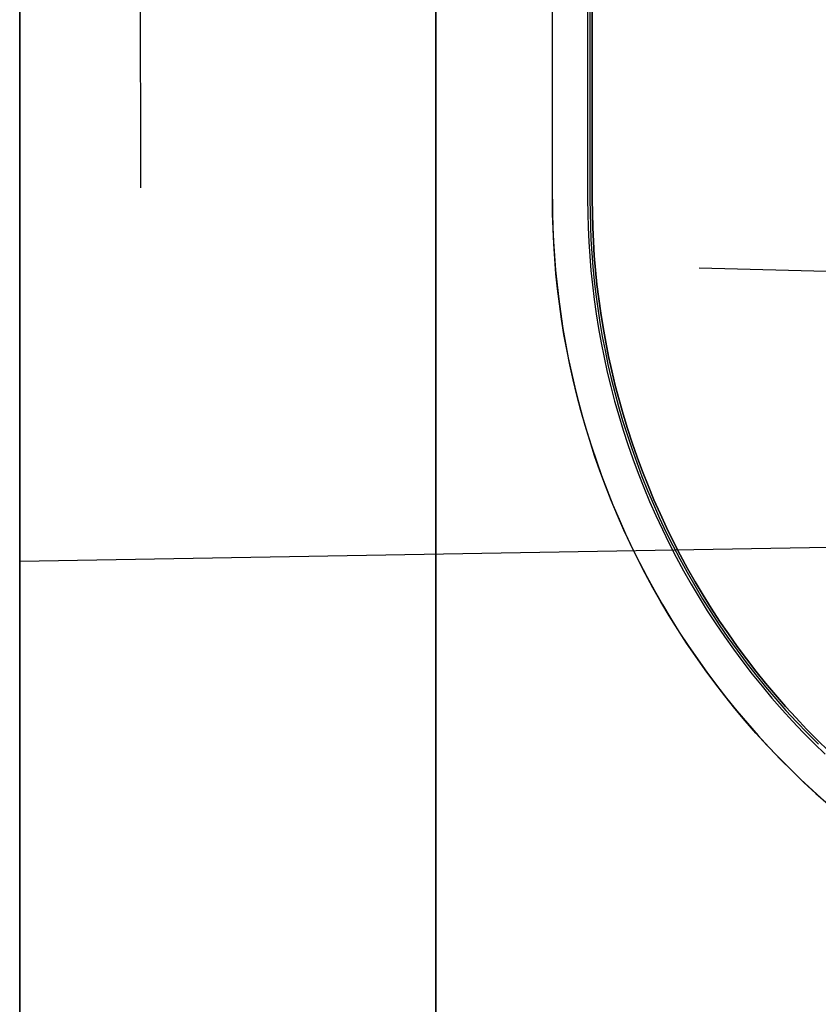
# Model space of a CAD drawing. Header units: millimetres. Extents: x -15 to 7, y 1 to 148.
# Tile 7 of 256: x -7.85 to -6.35, y 9.38 to 11.23. Entities that reach past the tile are written whole.
import ezdxf

# ---------------------------------------------------------------- set-up
doc = ezdxf.new("R2010")
doc.units = ezdxf.units.MM
doc.header["$MEASUREMENT"] = 0
doc.layers.add('Default', color=7, linetype='Continuous', true_color=0x000000)

msp = doc.modelspace()

# ---------------------------------------------------------------- linework, layer by layer
at = {"layer": 'Default', "color": 254, "true_color": 0xcad1ee}
for points in [[(-7.845, 8.202), (-7.845, 103.3467)], [(-7.0659, 103.3467), (-7.0659, 8.202)], [(-6.8472, 10.8888), (-6.8472, 101.1419)], [(-6.8472, 10.8888), (-6.8472, 101.1419)], [(-6.8472, 10.8888), (-6.8472, 101.1419)], [(-6.7815, 101.1419), (-6.7815, 10.8888)], [(-6.7815, 101.1419), (-6.7815, 10.8888)], [(-6.7771, 101.1419), (-6.7771, 10.8888)], [(-6.7771, 101.1419), (-6.7771, 10.8888)], [(-6.7728, 101.1419), (-6.7728, 10.8888)], [(-6.7728, 10.8888), (-6.7728, 101.1419)], [(-7.845, 69.827), (-7.845, 8.2414)], [(-7.0659, 8.2414), (-7.0659, 69.0485)], [(-6.3376, 9.7622), (-6.36, 9.7823), (-6.382, 9.8029), (-6.4036, 9.8239), (-6.4249, 9.8454), (-6.4457, 9.8674), (-6.4662, 9.8898), (-6.4862, 9.9127), (-6.5057, 9.9359), (-6.5248, 9.9596), (-6.5434, 9.9837), (-6.5615, 10.0081), (-6.5791, 10.0329), (-6.5962, 10.0581), (-6.6127, 10.0835), (-6.6288, 10.1093), (-6.6443, 10.1354), (-6.6593, 10.1618), (-6.6737, 10.1884), (-6.6875, 10.2153), (-6.7008, 10.2424), (-6.7135, 10.2698), (-6.7257, 10.2973), (-6.7372, 10.325), (-6.7482, 10.3528), (-6.7586, 10.3808), (-6.7684, 10.4089), (-6.7776, 10.4372), (-6.7862, 10.4655), (-6.7943, 10.4938), (-6.8017, 10.5223), (-6.8086, 10.5507), (-6.8149, 10.5792), (-6.8206, 10.6077), (-6.8258, 10.6361), (-6.8304, 10.6645), (-6.8344, 10.6929), (-6.8378, 10.7212), (-6.8407, 10.7494), (-6.8431, 10.7775), (-6.8449, 10.8056), (-6.8462, 10.8335), (-6.847, 10.8612), (-6.8472, 10.8888)], [(-6.3376, 9.7622), (-6.36, 9.7823), (-6.382, 9.8029), (-6.4036, 9.8239), (-6.4249, 9.8454), (-6.4457, 9.8674), (-6.4662, 9.8898), (-6.4862, 9.9127), (-6.5057, 9.9359), (-6.5248, 9.9596), (-6.5434, 9.9837), (-6.5615, 10.0081), (-6.5791, 10.0329), (-6.5962, 10.0581), (-6.6127, 10.0835), (-6.6288, 10.1093), (-6.6443, 10.1354), (-6.6593, 10.1618), (-6.6737, 10.1884), (-6.6875, 10.2153), (-6.7008, 10.2424), (-6.7135, 10.2698), (-6.7257, 10.2973), (-6.7372, 10.325), (-6.7482, 10.3528), (-6.7586, 10.3808), (-6.7684, 10.4089), (-6.7776, 10.4372), (-6.7862, 10.4655), (-6.7943, 10.4938), (-6.8017, 10.5223), (-6.8086, 10.5507), (-6.8149, 10.5792), (-6.8206, 10.6077), (-6.8258, 10.6361), (-6.8304, 10.6645), (-6.8344, 10.6929), (-6.8378, 10.7212), (-6.8407, 10.7494), (-6.8431, 10.7775), (-6.8449, 10.8056), (-6.8462, 10.8335), (-6.847, 10.8612), (-6.8472, 10.8888)], [(-6.8472, 10.8888), (-6.847, 10.8626), (-6.8463, 10.8362), (-6.8451, 10.8096), (-6.8435, 10.7828), (-6.8413, 10.7559), (-6.8387, 10.7289), (-6.8355, 10.7018), (-6.8318, 10.6745), (-6.8276, 10.6472), (-6.8229, 10.6198), (-6.8176, 10.5923), (-6.8118, 10.5647), (-6.8054, 10.5372), (-6.7985, 10.5096), (-6.791, 10.482), (-6.7829, 10.4544), (-6.7743, 10.4268), (-6.7651, 10.3993), (-6.7553, 10.3718), (-6.745, 10.3444), (-6.734, 10.3172), (-6.7225, 10.29), (-6.7104, 10.263), (-6.6978, 10.2361), (-6.6845, 10.2093), (-6.6707, 10.1828), (-6.6563, 10.1565), (-6.6413, 10.1304), (-6.6258, 10.1045), (-6.6098, 10.0789), (-6.5931, 10.0535), (-6.576, 10.0285), (-6.5583, 10.0037), (-6.54, 9.9793), (-6.5213, 9.9552), (-6.502, 9.9315), (-6.4823, 9.9082), (-6.462, 9.8852), (-6.4413, 9.8627), (-6.4202, 9.8406), (-6.3985, 9.8189), (-6.3765, 9.7976), (-6.354, 9.7769), (-6.3311, 9.7565)], [(-6.7815, 10.8888), (-6.7813, 10.8624), (-6.7805, 10.8359), (-6.7793, 10.8092), (-6.7776, 10.7824), (-6.7753, 10.7555), (-6.7725, 10.7285), (-6.7692, 10.7015), (-6.7654, 10.6744), (-6.761, 10.6472), (-6.7561, 10.62), (-6.7506, 10.5928), (-6.7446, 10.5655), (-6.738, 10.5383), (-6.7309, 10.5111), (-6.7232, 10.484), (-6.715, 10.457), (-6.7061, 10.43), (-6.6968, 10.4031), (-6.6868, 10.3763), (-6.6763, 10.3497), (-6.6653, 10.3232), (-6.6537, 10.2969), (-6.6415, 10.2708), (-6.6288, 10.2448), (-6.6156, 10.2191), (-6.6018, 10.1937), (-6.5875, 10.1684), (-6.5727, 10.1435), (-6.5573, 10.1188), (-6.5415, 10.0945), (-6.5251, 10.0704), (-6.5083, 10.0467), (-6.491, 10.0233), (-6.4732, 10.0003), (-6.4549, 9.9777), (-6.4363, 9.9554), (-6.4171, 9.9336), (-6.3976, 9.9122), (-6.3777, 9.8911), (-6.3574, 9.8706), (-6.3367, 9.8504)], [(-6.7815, 10.8888), (-6.7813, 10.8624), (-6.7805, 10.8359), (-6.7793, 10.8092), (-6.7776, 10.7824), (-6.7753, 10.7555), (-6.7725, 10.7285), (-6.7692, 10.7015), (-6.7654, 10.6744), (-6.761, 10.6472), (-6.7561, 10.62), (-6.7506, 10.5928), (-6.7446, 10.5655), (-6.738, 10.5383), (-6.7309, 10.5111), (-6.7232, 10.484), (-6.715, 10.457), (-6.7061, 10.43), (-6.6968, 10.4031), (-6.6868, 10.3763), (-6.6763, 10.3497), (-6.6653, 10.3232), (-6.6537, 10.2969), (-6.6415, 10.2708), (-6.6288, 10.2448), (-6.6156, 10.2191), (-6.6018, 10.1937), (-6.5875, 10.1684), (-6.5727, 10.1435), (-6.5573, 10.1188), (-6.5415, 10.0945), (-6.5251, 10.0704), (-6.5083, 10.0467), (-6.491, 10.0233), (-6.4732, 10.0003), (-6.4549, 9.9777), (-6.4363, 9.9554), (-6.4171, 9.9336), (-6.3976, 9.9122), (-6.3777, 9.8911), (-6.3574, 9.8706), (-6.3367, 9.8504)], [(-6.7771, 10.8888), (-6.7769, 10.8638), (-6.7763, 10.8386), (-6.7752, 10.8133), (-6.7736, 10.7878), (-6.7715, 10.7622), (-6.769, 10.7364), (-6.766, 10.7105), (-6.7625, 10.6845), (-6.7585, 10.6585), (-6.754, 10.6323), (-6.7489, 10.6061), (-6.7434, 10.5799), (-6.7373, 10.5536), (-6.7307, 10.5273), (-6.7235, 10.501), (-6.7159, 10.4747), (-6.7076, 10.4484), (-6.6989, 10.4222), (-6.6895, 10.396), (-6.6797, 10.3699), (-6.6692, 10.3439), (-6.6583, 10.318), (-6.6467, 10.2922), (-6.6347, 10.2666), (-6.622, 10.2411), (-6.6089, 10.2158), (-6.5951, 10.1907), (-6.5809, 10.1658), (-6.5661, 10.1411), (-6.5508, 10.1167), (-6.5349, 10.0925), (-6.5186, 10.0687), (-6.5017, 10.0451), (-6.4843, 10.0218), (-6.4664, 9.9988), (-6.4481, 9.9762), (-6.4293, 9.954), (-6.41, 9.9321), (-6.3902, 9.9106), (-6.37, 9.8895), (-6.3494, 9.8689)], [(-6.7771, 10.8888), (-6.7769, 10.8638), (-6.7763, 10.8386), (-6.7752, 10.8133), (-6.7736, 10.7878), (-6.7715, 10.7622), (-6.769, 10.7364), (-6.766, 10.7105), (-6.7625, 10.6845), (-6.7585, 10.6585), (-6.754, 10.6323), (-6.7489, 10.6061), (-6.7434, 10.5799), (-6.7373, 10.5536), (-6.7307, 10.5273), (-6.7235, 10.501), (-6.7159, 10.4747), (-6.7076, 10.4484), (-6.6989, 10.4222), (-6.6895, 10.396), (-6.6797, 10.3699), (-6.6692, 10.3439), (-6.6583, 10.318), (-6.6467, 10.2922), (-6.6347, 10.2666), (-6.622, 10.2411), (-6.6089, 10.2158), (-6.5951, 10.1907), (-6.5809, 10.1658), (-6.5661, 10.1411), (-6.5508, 10.1167), (-6.5349, 10.0925), (-6.5186, 10.0687), (-6.5017, 10.0451), (-6.4843, 10.0218), (-6.4664, 9.9988), (-6.4481, 9.9762), (-6.4293, 9.954), (-6.41, 9.9321), (-6.3902, 9.9106), (-6.37, 9.8895), (-6.3494, 9.8689)], [(-6.7728, 10.8888), (-6.7725, 10.8626), (-6.7718, 10.8362), (-6.7706, 10.8097), (-6.7689, 10.7831), (-6.7666, 10.7563), (-6.7639, 10.7295), (-6.7606, 10.7026), (-6.7568, 10.6757), (-6.7524, 10.6487), (-6.7475, 10.6216), (-6.7421, 10.5946), (-6.7361, 10.5675), (-6.7296, 10.5405), (-6.7225, 10.5134), (-6.7148, 10.4865), (-6.7066, 10.4596), (-6.6979, 10.4328), (-6.6886, 10.406), (-6.6787, 10.3794), (-6.6682, 10.353), (-6.6573, 10.3266), (-6.6457, 10.3005), (-6.6336, 10.2745), (-6.621, 10.2488), (-6.6079, 10.2232), (-6.5942, 10.1979), (-6.5799, 10.1728), (-6.5652, 10.148), (-6.5499, 10.1235), (-6.5342, 10.0993), (-6.5179, 10.0754), (-6.5012, 10.0518), (-6.484, 10.0286), (-6.4663, 10.0057), (-6.4482, 9.9832), (-6.4296, 9.9611), (-6.4106, 9.9394), (-6.3912, 9.9181), (-6.3714, 9.8972), (-6.3512, 9.8768), (-6.3306, 9.8568)], [(-6.3306, 9.8568), (-6.3512, 9.8768), (-6.3714, 9.8972), (-6.3912, 9.9181), (-6.4106, 9.9394), (-6.4296, 9.9611), (-6.4482, 9.9832), (-6.4663, 10.0057), (-6.484, 10.0286), (-6.5012, 10.0518), (-6.5179, 10.0754), (-6.5342, 10.0993), (-6.5499, 10.1235), (-6.5652, 10.148), (-6.5799, 10.1728), (-6.5942, 10.1979), (-6.6079, 10.2232), (-6.621, 10.2488), (-6.6336, 10.2745), (-6.6457, 10.3005), (-6.6573, 10.3266), (-6.6682, 10.353), (-6.6787, 10.3794), (-6.6886, 10.406), (-6.6979, 10.4328), (-6.7066, 10.4596), (-6.7148, 10.4865), (-6.7225, 10.5134), (-6.7296, 10.5405), (-6.7361, 10.5675), (-6.7421, 10.5946), (-6.7475, 10.6216), (-6.7524, 10.6487), (-6.7568, 10.6757), (-6.7606, 10.7026), (-6.7639, 10.7295), (-6.7666, 10.7563), (-6.7689, 10.7831), (-6.7706, 10.8097), (-6.7718, 10.8362), (-6.7725, 10.8626), (-6.7728, 10.8888)], [(-5.645, 10.2493), (-7.845, 10.2109)]]:
    msp.add_lwpolyline(points, dxfattribs=at)
at = {"layer": 'Default', "color": 254, "true_color": 0xcad1ee, "extrusion": (1, 0, 0)}
for points in [[(13.1109, -102.7645), (13.0465, -102.7638), (12.9816, -102.7617), (12.9162, -102.758), (12.8503, -102.7528), (12.784, -102.7461), (12.7174, -102.7377), (12.6504, -102.7278), (12.5832, -102.7161), (12.5158, -102.7028), (12.4482, -102.6878), (12.3806, -102.6711), (12.313, -102.6526), (12.2453, -102.6324), (12.1778, -102.6103), (12.1105, -102.5865), (12.0434, -102.5609), (11.9767, -102.5335), (11.9103, -102.5043), (11.8444, -102.4733), (11.779, -102.4406), (11.7142, -102.406), (11.65, -102.3697), (11.5866, -102.3316), (11.524, -102.2918), (11.4623, -102.2503), (11.4015, -102.2072), (11.3417, -102.1624), (11.283, -102.116), (11.2255, -102.068), (11.1692, -102.0185), (11.1141, -101.9675), (11.0603, -101.9152), (11.0079, -101.8614), (10.9569, -101.8063), (10.9075, -101.75), (10.8595, -101.6924), (10.8131, -101.6337), (10.7683, -101.574), (10.7251, -101.5132), (10.6836, -101.4515), (10.6438, -101.3889), (10.6058, -101.3254), (10.5694, -101.2613), (10.5349, -101.1965), (10.5021, -101.1311), (10.4711, -101.0652), (10.4419, -100.9988), (10.4145, -100.932), (10.3889, -100.8649), (10.3651, -100.7976), (10.3431, -100.7301), (10.3229, -100.6625), (10.3044, -100.5948), (10.2876, -100.5272), (10.2726, -100.4597), (10.2593, -100.3922), (10.2477, -100.325), (10.2377, -100.2581), (10.2294, -100.1914), (10.2226, -100.1251), (10.2175, -100.0592), (10.2138, -99.9938), (10.2116, -99.9289), (10.2109, -99.8645), (10.2116, -99.8002), (10.2138, -99.7353), (10.2175, -99.6698), (10.2226, -99.604), (10.2294, -99.5377), (10.2377, -99.471), (10.2477, -99.4041), (10.2593, -99.3369), (10.2726, -99.2694), (10.2876, -99.2019), (10.3044, -99.1342), (10.3229, -99.0666), (10.3431, -98.999), (10.3651, -98.9315), (10.3889, -98.8641), (10.4145, -98.7971), (10.4419, -98.7303), (10.4711, -98.6639), (10.5021, -98.598), (10.5349, -98.5326), (10.5694, -98.4678), (10.6058, -98.4036), (10.6438, -98.3402), (10.6836, -98.2776), (10.7251, -98.2159), (10.7683, -98.1551), (10.8131, -98.0954), (10.8595, -98.0367), (10.9075, -97.9791), (10.9569, -97.9228), (11.0079, -97.8677), (11.0603, -97.8139), (11.1141, -97.7615), (11.1692, -97.7106), (11.2255, -97.6611), (11.283, -97.6131), (11.3417, -97.5667), (11.4015, -97.5219), (11.4623, -97.4787), (11.524, -97.4373), (11.5866, -97.3975), (11.65, -97.3594), (11.7142, -97.3231), (11.779, -97.2885), (11.8444, -97.2557), (11.9103, -97.2248), (11.9767, -97.1956), (12.0434, -97.1682), (12.1105, -97.1426), (12.1778, -97.1188), (12.2453, -97.0967), (12.313, -97.0765), (12.3806, -97.058), (12.4482, -97.0413), (12.5158, -97.0263), (12.5832, -97.013), (12.6504, -97.0013), (12.7174, -96.9914), (12.784, -96.983), (12.8503, -96.9763), (12.9162, -96.9711), (12.9816, -96.9674), (13.0465, -96.9653), (13.1109, -96.9645)], [(7.8464, -92.8363), (11.878, -90.079)], [(11.4265, -89.4189), (7.3949, -92.1762)], [(11.225, -34.9961), (8.4599, -33.105)], [(11.225, -34.9961), (8.4599, -33.105)], [(10.8888, -19.8), (10.8888, -18.6)], [(10.7735, -35.6562), (8.0085, -33.7651)]]:
    msp.add_lwpolyline(points, dxfattribs=at)
at = {"layer": 'Default', "color": 254, "true_color": 0xcad1ee, "extrusion": (1, -1.52444e-16, -1.55866e-16)}
msp.add_lwpolyline([(13.1109, -102.7453), (13.047, -102.7446), (12.9825, -102.7425), (12.9175, -102.7388), (12.8521, -102.7337), (12.7862, -102.727), (12.72, -102.7187), (12.6535, -102.7088), (12.5867, -102.6972), (12.5197, -102.684), (12.4526, -102.6691), (12.3854, -102.6525), (12.3182, -102.6341), (12.2511, -102.614), (12.184, -102.5922), (12.1171, -102.5685), (12.0505, -102.5431), (11.9842, -102.5159), (11.9182, -102.4869), (11.8527, -102.4561), (11.7878, -102.4235), (11.7234, -102.3892), (11.6597, -102.3531), (11.5967, -102.3153), (11.5345, -102.2758), (11.4732, -102.2345), (11.4128, -102.1917), (11.3535, -102.1472), (11.2952, -102.1011), (11.238, -102.0534), (11.182, -102.0042), (11.1273, -101.9536), (11.0739, -101.9016), (11.0218, -101.8482), (10.9712, -101.7934), (10.922, -101.7375), (10.8744, -101.6803), (10.8283, -101.622), (10.7838, -101.5626), (10.7409, -101.5023), (10.6997, -101.4409), (10.6602, -101.3788), (10.6224, -101.3158), (10.5863, -101.2521), (10.5519, -101.1877), (10.5194, -101.1227), (10.4886, -101.0572), (10.4596, -100.9913), (10.4324, -100.925), (10.407, -100.8583), (10.3833, -100.7914), (10.3614, -100.7244), (10.3413, -100.6572), (10.323, -100.59), (10.3063, -100.5228), (10.2914, -100.4557), (10.2782, -100.3887), (10.2667, -100.322), (10.2568, -100.2555), (10.2485, -100.1892), (10.2418, -100.1234), (10.2366, -100.058), (10.233, -99.993), (10.2308, -99.9285), (10.2301, -99.8645), (10.2308, -99.8006), (10.233, -99.7361), (10.2366, -99.6711), (10.2418, -99.6057), (10.2485, -99.5398), (10.2568, -99.4736), (10.2667, -99.4071), (10.2782, -99.3403), (10.2914, -99.2734), (10.3063, -99.2063), (10.323, -99.1391), (10.3413, -99.0719), (10.3614, -99.0047), (10.3833, -98.9376), (10.407, -98.8708), (10.4324, -98.8041), (10.4596, -98.7378), (10.4886, -98.6719), (10.5194, -98.6064), (10.5519, -98.5414), (10.5863, -98.477), (10.6224, -98.4133), (10.6602, -98.3503), (10.6997, -98.2881), (10.7409, -98.2268), (10.7838, -98.1665), (10.8283, -98.1071), (10.8744, -98.0488), (10.922, -97.9916), (10.9712, -97.9356), (11.0218, -97.8809), (11.0739, -97.8275), (11.1273, -97.7755), (11.182, -97.7248), (11.238, -97.6757), (11.2952, -97.628), (11.3535, -97.5819), (11.4128, -97.5374), (11.4732, -97.4945), (11.5345, -97.4533), (11.5967, -97.4138), (11.6597, -97.376), (11.7234, -97.3399), (11.7878, -97.3056), (11.8527, -97.273), (11.9182, -97.2422), (11.9842, -97.2132), (12.0505, -97.186), (12.1171, -97.1606), (12.184, -97.1369), (12.2511, -97.1151), (12.3182, -97.0949), (12.3854, -97.0766), (12.4526, -97.06), (12.5197, -97.0451), (12.5867, -97.0318), (12.6535, -97.0203), (12.72, -97.0104), (12.7862, -97.0021), (12.8521, -96.9954), (12.9175, -96.9902), (12.9825, -96.9866), (13.047, -96.9845), (13.1109, -96.9837)], dxfattribs=at)
at = {"layer": 'Default', "color": 254, "true_color": 0xcad1ee, "extrusion": (0.999969, 0.006975, 0.00368)}
msp.add_lwpolyline([(11.7821, -36.7062), (11.7384, -36.6263), (11.6922, -36.5479), (11.6437, -36.4708), (11.5929, -36.3954), (11.5399, -36.3215), (11.4846, -36.2492), (11.4272, -36.1787), (11.3678, -36.1099), (11.3062, -36.043), (11.2427, -35.9779), (11.1772, -35.9148), (11.1099, -35.8537), (11.0407, -35.7946), (10.9697, -35.7376), (10.897, -35.6828), (10.8226, -35.6303)], dxfattribs=at)
at = {"layer": 'Default', "color": 254, "true_color": 0xcad1ee, "extrusion": (-2.12501e-14, 0.825416, -0.564524)}
msp.add_lwpolyline([(7.0659, -23.3493), (7.0835, -23.3486), (7.1011, -23.3476), (7.1189, -23.3462), (7.1367, -23.3443), (7.1547, -23.342), (7.1728, -23.3393), (7.1909, -23.3362), (7.2091, -23.3326), (7.2273, -23.3285), (7.2455, -23.324), (7.2638, -23.3191), (7.282, -23.3136), (7.3003, -23.3078), (7.3184, -23.3014), (7.3366, -23.2945), (7.3546, -23.2872), (7.3726, -23.2794), (7.3904, -23.2712), (7.4081, -23.2624), (7.4257, -23.2532), (7.443, -23.2435), (7.4602, -23.2334), (7.4772, -23.2228), (7.494, -23.2117), (7.5105, -23.2002), (7.5268, -23.1882), (7.5428, -23.1758), (7.5585, -23.163), (7.5739, -23.1498), (7.589, -23.1362), (7.6037, -23.1222), (7.618, -23.1078), (7.632, -23.0931), (7.6457, -23.078), (7.6589, -23.0626), (7.6717, -23.0468), (7.6841, -23.0308), (7.696, -23.0145), (7.7076, -22.9979), (7.7186, -22.9811), (7.7293, -22.964), (7.7394, -22.9468), (7.7491, -22.9293), (7.7584, -22.9117), (7.7671, -22.8939), (7.7754, -22.876), (7.7832, -22.8579), (7.7905, -22.8398), (7.7974, -22.8215), (7.8037, -22.8032), (7.8096, -22.7849), (7.815, -22.7665), (7.82, -22.7481), (7.8244, -22.7298), (7.8285, -22.7114), (7.832, -22.6931), (7.8351, -22.6748), (7.8378, -22.6566), (7.84, -22.6385), (7.8419, -22.6205), (7.8432, -22.6026), (7.8442, -22.5848), (7.8448, -22.5671), (7.845, -22.5496)], dxfattribs=at)
at = {"layer": 'Default', "color": 254, "true_color": 0xcad1ee, "extrusion": (0, 1, 0)}
msp.add_lwpolyline([(6.7815, -18.7), (6.7728, -19.7)], dxfattribs=at)
msp.add_lwpolyline([(6.7815, -18.7), (6.7728, -19.7)], dxfattribs=at)
at = {"layer": 'Default', "color": 254, "true_color": 0xcad1ee, "extrusion": (0.013804, -0.000361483, 0.999905)}
msp.add_lwpolyline([(-6.5731, 10.7606), (-0.0065, 10.5887)], dxfattribs=at)
at = {"layer": 'Default', "color": 254, "true_color": 0xcad1ee, "extrusion": (2.7932e-15, 0.825416, 0.564524)}
msp.add_lwpolyline([(7.845, -81.0581), (7.8448, -81.0407), (7.8442, -81.0231), (7.8433, -81.0054), (7.8419, -80.9876), (7.8401, -80.9696), (7.8379, -80.9516), (7.8352, -80.9335), (7.8321, -80.9153), (7.8286, -80.897), (7.8246, -80.8788), (7.8202, -80.8604), (7.8153, -80.8421), (7.8099, -80.8238), (7.8041, -80.8055), (7.7978, -80.7873), (7.791, -80.7691), (7.7837, -80.751), (7.7759, -80.733), (7.7677, -80.7151), (7.759, -80.6973), (7.7498, -80.6797), (7.7402, -80.6623), (7.7301, -80.645), (7.7195, -80.628), (7.7085, -80.6111), (7.697, -80.5946), (7.6851, -80.5782), (7.6727, -80.5622), (7.66, -80.5465), (7.6468, -80.531), (7.6332, -80.5159), (7.6192, -80.5011), (7.6049, -80.4867), (7.5902, -80.4727), (7.5752, -80.459), (7.5598, -80.4458), (7.5441, -80.4329), (7.5281, -80.4205), (7.5119, -80.4085), (7.4953, -80.3969), (7.4786, -80.3858), (7.4616, -80.3751), (7.4443, -80.3649), (7.4269, -80.3552), (7.4094, -80.3459), (7.3916, -80.3371), (7.3737, -80.3288), (7.3558, -80.321), (7.3377, -80.3136), (7.3195, -80.3067), (7.3013, -80.3003), (7.283, -80.2943), (7.2647, -80.2889), (7.2464, -80.2839), (7.228, -80.2793), (7.2097, -80.2753), (7.1915, -80.2717), (7.1733, -80.2685), (7.1551, -80.2657), (7.1371, -80.2634), (7.1191, -80.2616), (7.1013, -80.2601), (7.0835, -80.2591), (7.0659, -80.2584)], dxfattribs=at)
at = {"layer": 'Default', "color": 254, "true_color": 0xcad1ee, "extrusion": (4.16242e-15, 0.825416, -0.564524)}
msp.add_lwpolyline([(7.845, -22.5496), (7.8448, -22.567), (7.8442, -22.5846), (7.8433, -22.6023), (7.8419, -22.6201), (7.8401, -22.6381), (7.8379, -22.6561), (7.8352, -22.6742), (7.8321, -22.6924), (7.8286, -22.7107), (7.8246, -22.7289), (7.8202, -22.7473), (7.8153, -22.7656), (7.8099, -22.7839), (7.8041, -22.8022), (7.7978, -22.8204), (7.791, -22.8386), (7.7837, -22.8567), (7.7759, -22.8747), (7.7677, -22.8926), (7.759, -22.9104), (7.7498, -22.928), (7.7402, -22.9454), (7.7301, -22.9627), (7.7195, -22.9797), (7.7085, -22.9966), (7.697, -23.0131), (7.6851, -23.0295), (7.6727, -23.0455), (7.66, -23.0612), (7.6468, -23.0767), (7.6332, -23.0918), (7.6192, -23.1066), (7.6049, -23.121), (7.5902, -23.135), (7.5752, -23.1487), (7.5598, -23.1619), (7.5441, -23.1748), (7.5281, -23.1872), (7.5119, -23.1992), (7.4953, -23.2108), (7.4786, -23.2219), (7.4616, -23.2326), (7.4443, -23.2428), (7.4269, -23.2525), (7.4094, -23.2618), (7.3916, -23.2706), (7.3737, -23.2789), (7.3558, -23.2867), (7.3377, -23.2941), (7.3195, -23.301), (7.3013, -23.3074), (7.283, -23.3134), (7.2647, -23.3188), (7.2464, -23.3238), (7.228, -23.3284), (7.2097, -23.3324), (7.1915, -23.336), (7.1733, -23.3392), (7.1551, -23.342), (7.1371, -23.3443), (7.1191, -23.3461), (7.1013, -23.3476), (7.0835, -23.3486), (7.0659, -23.3493)], dxfattribs=at)
at = {"layer": 'Default', "color": 254, "true_color": 0xcad1ee}
msp.add_polyline3d([(-7.6182, 10.91, -35.4567), (-7.6183, 10.9904, -35.5135), (-7.6184, 11.0691, -35.5726), (-7.6185, 11.1458, -35.6341), (-7.6186, 11.2207, -35.6979), (-7.6187, 11.2935, -35.7639), (-7.6188, 11.3643, -35.8321), (-7.6189, 11.433, -35.9023), (-7.6189, 11.4996, -35.9747), (-7.619, 11.5639, -36.0489), (-7.619, 11.626, -36.1252), (-7.6191, 11.6857, -36.2032), (-7.6191, 11.7431, -36.283), (-7.6191, 11.798, -36.3646), (-7.6191, 11.8505, -36.4478), (-7.6192, 11.9004, -36.5326), (-7.6192, 11.9476, -36.619)], dxfattribs=at)

doc.saveas('drawing.dxf')
